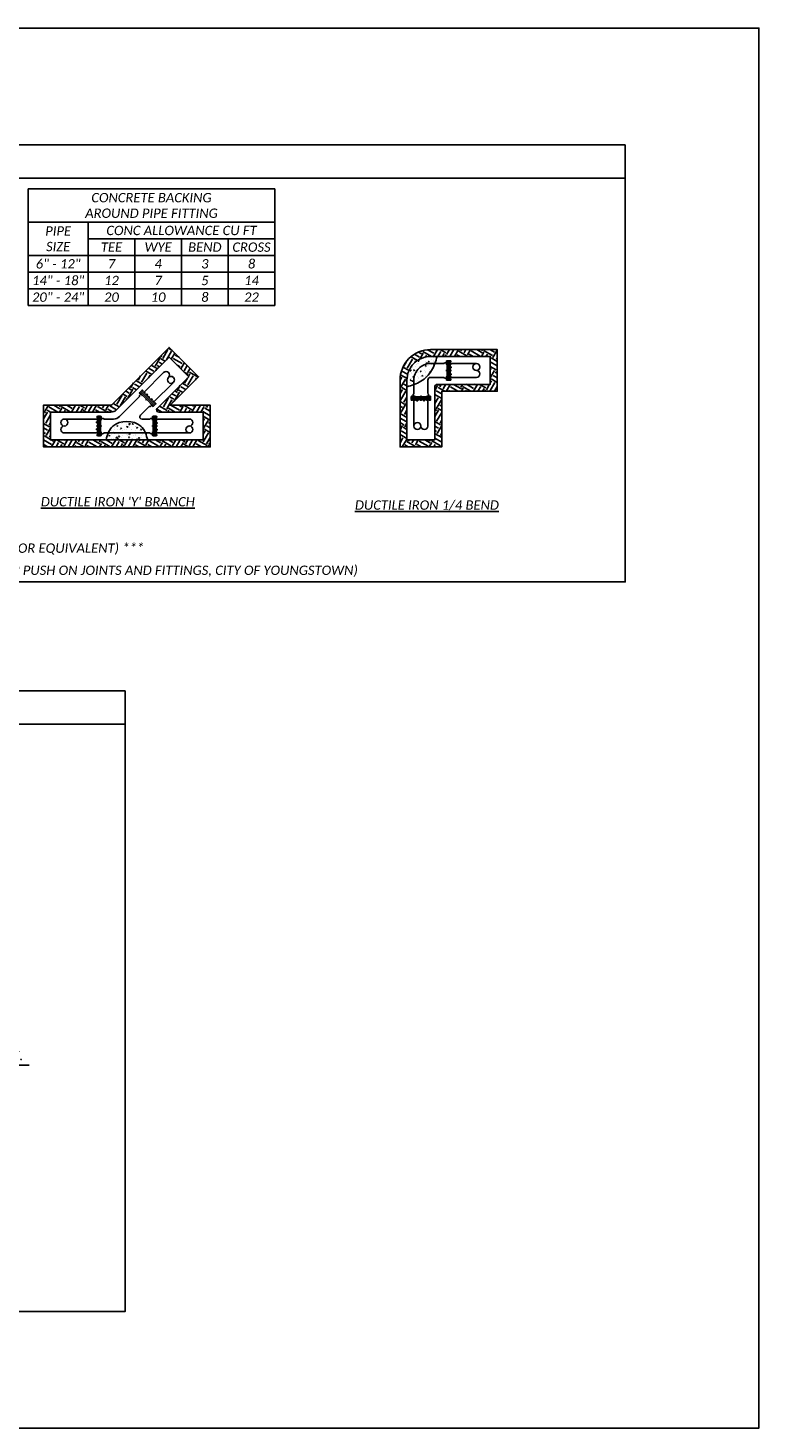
# Model space of a CAD drawing. Header units: feet. Extents: x 100 to 230, y 0 to 21.
# Tile 29 of 31: x 170 to 180, y 0 to 21. Entities that reach past the tile are written whole.
import ezdxf
from ezdxf.enums import TextEntityAlignment as Align

# ---------------------------------------------------------------- set-up
doc = ezdxf.new("R2010")
doc.units = ezdxf.units.FT
doc.header["$MEASUREMENT"] = 0
doc.linetypes.add('DASHED2', pattern=[0.375, 0.25, -0.125])
doc.layers.add('0_View_Frame_Border', color=7, linetype='Continuous', plot=False)
for name, color, linetype in [('PF_P_Text', 7, 'Continuous'), ('SC_Shading1', 253, 'Continuous'), ('SH_Text', 7, 'Continuous')]:
    doc.layers.add(name, color=color, linetype=linetype)
doc.styles.add('Slanted-Normal', font='calibrii.ttf', dxfattribs={"height": 0.14})
doc.dimstyles.new('Dec-0  Slanted', dxfattribs={"dimtxt": 0.14, "dimasz": 0.14, "dimexe": 0.07, "dimexo": 0.07, "dimgap": 0.07, "dimtad": 1, "dimdec": 0, "dimzin": 3, "dimdsep": 46, "dimtxsty": 'Slanted-Normal', "dimblk": 'Dim1', "dimcen": 0, "dimclrd": 95, "dimclre": 95, "dimclrt": 7, "dimaunit": 1, "dimadec": 5, "dimazin": 3, "dimtfac": 1, "dimtdec": 0, "dimtmove": 1, "dimatfit": 0, "dimldrblk": 'Dim1', "dimfxl": 1, "dimtolj": 1, "dimtzin": 0, "dimlwd": -1, "dimlwe": -1, "dimarcsym": 0})

# ---------------------------------------------------------------- blocks, each defined once
blk = doc.blocks.new('*X818')
at = {"color": 0}
for p, q in [((27.298, 9.823), (27.31, 9.837)), ((27.299, 9.875), (27.316, 9.882)), ((27.299, 9.875), (27.299, 9.875)), ((27.299, 9.875), (27.311, 9.867)), ((27.313, 9.821), (27.31, 9.837)), ((27.311, 9.867), (27.314, 9.875)), ((27.314, 9.875), (27.316, 9.882)), ((27.348, 9.849), (27.348, 9.849)), ((27.351, 9.919), (27.351, 9.919)), ((27.39, 9.902), (27.39, 9.902)), ((27.395, 9.858), (27.395, 9.858)), ((27.398, 9.976), (27.398, 9.976)), ((27.398, 9.941), (27.398, 9.941)), ((27.442, 9.995), (27.454, 10.009)), ((27.442, 9.995), (27.457, 9.994)), ((27.45, 9.943), (27.45, 9.943)), ((27.457, 9.994), (27.454, 10.009)), ((27.455, 10.001), (27.455, 10.001)), ((27.481, 9.844), (27.481, 9.844)), ((27.497, 9.944), (27.497, 9.944)), ((27.509, 9.956), (27.527, 9.963)), ((27.509, 9.956), (27.521, 9.947)), ((27.521, 9.947), (27.527, 9.963)), ((27.523, 9.875), (27.523, 9.875)), ((27.526, 9.959), (27.526, 9.959)), ((27.529, 10.042), (27.529, 10.042)), ((27.531, 9.971), (27.531, 9.971)), ((27.544, 9.832), (27.544, 9.832)), ((27.547, 10.057), (27.547, 10.057)), ((27.547, 9.923), (27.547, 9.923)), ((27.584, 9.937), (27.584, 9.937)), ((27.61, 9.931), (27.61, 9.931)), ((27.613, 10.021), (27.613, 10.021)), ((27.615, 9.838), (27.615, 9.838)), ((27.622, 9.979), (27.634, 9.994)), ((27.622, 9.979), (27.636, 9.978)), ((27.636, 9.978), (27.634, 9.994)), ((27.639, 9.845), (27.639, 9.845)), ((27.643, 9.969), (27.643, 9.969)), ((27.649, 9.891), (27.649, 9.891)), ((27.653, 9.975), (27.653, 9.975)), ((27.656, 10.058), (27.656, 10.058)), ((27.658, 9.855), (27.676, 9.862)), ((27.658, 9.855), (27.671, 9.847)), ((27.659, 10.029), (27.678, 10.049)), ((27.659, 10.029), (27.681, 10.025)), ((27.665, 9.965), (27.665, 9.965)), ((27.671, 9.847), (27.676, 9.862)), ((27.676, 10.03), (27.676, 10.03)), ((27.681, 10.025), (27.678, 10.049)), ((27.705, 9.944), (27.705, 9.944)), ((27.717, 9.932), (27.717, 9.932)), ((27.719, 10.037), (27.737, 10.043)), ((27.719, 10.037), (27.732, 10.028)), ((27.732, 10.028), (27.737, 10.043)), ((27.748, 9.832), (27.748, 9.832)), ((27.771, 10.042), (27.771, 10.042)), ((27.778, 9.845), (27.778, 9.845)), ((27.779, 9.91), (27.779, 9.91)), ((27.782, 9.993), (27.782, 9.993)), ((27.789, 9.994), (27.789, 9.994)), ((27.797, 9.866), (27.797, 9.866)), ((27.798, 9.959), (27.798, 9.959)), ((27.801, 9.964), (27.813, 9.978)), ((27.801, 9.964), (27.816, 9.962)), ((27.816, 9.962), (27.813, 9.978)), ((27.851, 9.926), (27.851, 9.926)), ((27.859, 9.874), (27.859, 9.874)), ((27.863, 9.964), (27.863, 9.964)), ((27.868, 9.936), (27.886, 9.943)), ((27.868, 9.936), (27.881, 9.927)), ((27.881, 9.927), (27.886, 9.943)), ((27.905, 9.845), (27.905, 9.845)), ((27.908, 9.928), (27.908, 9.928)), ((27.924, 9.87), (27.924, 9.87)), ((27.262, 9.756), (27.262, 9.756)), ((27.298, 9.823), (27.313, 9.821)), ((27.324, 9.803), (27.324, 9.803)), ((27.341, 9.77), (27.341, 9.77)), ((27.392, 9.775), (27.392, 9.775)), ((27.425, 9.785), (27.445, 9.805)), ((27.425, 9.785), (27.447, 9.782)), ((27.447, 9.782), (27.445, 9.805)), ((27.448, 9.775), (27.466, 9.781)), ((27.448, 9.775), (27.461, 9.766)), ((27.461, 9.766), (27.466, 9.781)), ((27.477, 9.807), (27.489, 9.821)), ((27.477, 9.807), (27.492, 9.806)), ((27.482, 9.824), (27.482, 9.824)), ((27.487, 9.795), (27.487, 9.795)), ((27.492, 9.806), (27.489, 9.821)), ((27.52, 9.792), (27.52, 9.792)), ((27.632, 9.82), (27.632, 9.82)), ((27.646, 9.808), (27.646, 9.808)), ((27.656, 9.791), (27.668, 9.806)), ((27.656, 9.791), (27.671, 9.79)), ((27.671, 9.79), (27.668, 9.806)), ((27.692, 9.765), (27.692, 9.765)), ((27.698, 9.75), (27.711, 9.764)), ((27.713, 9.75), (27.711, 9.764)), ((27.731, 9.767), (27.731, 9.767)), ((27.776, 9.827), (27.776, 9.827)), ((27.794, 9.775), (27.794, 9.775)), ((27.807, 9.755), (27.825, 9.761)), ((27.807, 9.755), (27.814, 9.75)), ((27.821, 9.75), (27.825, 9.761)), ((27.836, 9.776), (27.848, 9.79)), ((27.836, 9.776), (27.85, 9.774)), ((27.838, 9.79), (27.838, 9.79)), ((27.85, 9.774), (27.848, 9.79)), ((27.882, 9.827), (27.882, 9.827)), ((27.888, 9.788), (27.888, 9.788)), ((27.902, 9.761), (27.902, 9.761))]:
    blk.add_line(p, q, dxfattribs=at)
blk = doc.blocks.new('*X819')
at = {"color": 0}
for p, q in [((32.18, 15.871), (32.192, 15.885)), ((32.195, 15.87), (32.192, 15.885)), ((32.206, 15.896), (32.206, 15.896)), ((32.215, 15.957), (32.215, 15.957)), ((32.225, 15.923), (32.225, 15.923)), ((32.241, 15.879), (32.259, 15.886)), ((32.241, 15.879), (32.254, 15.87)), ((32.254, 15.87), (32.259, 15.886)), ((32.281, 15.943), (32.281, 15.943)), ((32.295, 15.985), (32.295, 15.985)), ((32.31, 16.003), (32.31, 16.003)), ((32.313, 16.053), (32.315, 16.052)), ((32.315, 16.052), (32.316, 16.055)), ((32.325, 16.043), (32.337, 16.058)), ((32.325, 16.043), (32.34, 16.042)), ((32.335, 15.913), (32.335, 15.913)), ((32.34, 16.042), (32.337, 16.058)), ((32.338, 15.996), (32.338, 15.996)), ((32.347, 16.041), (32.347, 16.041)), ((32.348, 15.951), (32.348, 15.951)), ((32.37, 15.948), (32.37, 15.948)), ((32.429, 15.979), (32.429, 15.979)), ((32.439, 15.963), (32.439, 15.963)), ((32.451, 15.959), (32.469, 15.966)), ((32.451, 15.959), (32.464, 15.951)), ((32.456, 16.028), (32.456, 16.028)), ((32.461, 15.929), (32.461, 15.929)), ((32.464, 16.012), (32.464, 16.012)), ((32.464, 15.951), (32.469, 15.966)), ((32.466, 15.997), (32.486, 16.018)), ((32.466, 15.997), (32.489, 15.994)), ((32.467, 16.096), (32.467, 16.096)), ((32.478, 16.107), (32.478, 16.107)), ((32.482, 15.946), (32.482, 15.946)), ((32.489, 15.994), (32.486, 16.018)), ((32.502, 15.972), (32.502, 15.972)), ((32.504, 16.028), (32.516, 16.042)), ((32.504, 16.028), (32.519, 16.026)), ((32.505, 16.062), (32.505, 16.062)), ((32.519, 16.026), (32.516, 16.042)), ((32.516, 15.973), (32.516, 15.973)), ((32.53, 15.886), (32.53, 15.886)), ((32.562, 15.974), (32.562, 15.974)), ((32.567, 16.07), (32.567, 16.07)), ((32.591, 15.948), (32.591, 15.948)), ((32.594, 16.031), (32.594, 16.031)), ((32.596, 15.984), (32.596, 15.984)), ((32.597, 16.114), (32.597, 16.114)), ((32.602, 16.053), (32.602, 16.053)), ((32.611, 16.102), (32.611, 16.102)), ((32.15, 15.745), (32.15, 15.745)), ((32.164, 15.661), (32.164, 15.661)), ((32.174, 15.81), (32.174, 15.81)), ((32.18, 15.871), (32.195, 15.87)), ((32.181, 15.698), (32.198, 15.704)), ((32.181, 15.698), (32.193, 15.689)), ((32.193, 15.689), (32.198, 15.704)), ((32.197, 15.73), (32.197, 15.73)), ((32.197, 15.646), (32.197, 15.646)), ((32.2, 15.729), (32.2, 15.729)), ((32.203, 15.812), (32.203, 15.812)), ((32.215, 15.844), (32.215, 15.844)), ((32.215, 15.683), (32.227, 15.697)), ((32.215, 15.683), (32.23, 15.682)), ((32.23, 15.682), (32.227, 15.697)), ((32.233, 15.754), (32.252, 15.774)), ((32.233, 15.754), (32.254, 15.751)), ((32.242, 15.668), (32.242, 15.668)), ((32.246, 15.858), (32.246, 15.858)), ((32.25, 15.697), (32.25, 15.697)), ((32.255, 15.752), (32.252, 15.774)), ((32.254, 15.751), (32.255, 15.75)), ((32.255, 15.75), (32.255, 15.752)), ((32.304, 15.676), (32.304, 15.676)), ((32.307, 15.766), (32.307, 15.766)), ((32.31, 15.686), (32.31, 15.686)), ((32.32, 15.835), (32.32, 15.835)), ((32.325, 15.664), (32.325, 15.664)), ((32.329, 15.747), (32.329, 15.747)), ((32.33, 15.725), (32.33, 15.725)), ((32.332, 15.83), (32.332, 15.83)), ((32.36, 15.855), (32.372, 15.87)), ((32.36, 15.855), (32.374, 15.854)), ((32.37, 15.774), (32.37, 15.774)), ((32.374, 15.854), (32.372, 15.87)), ((32.373, 15.865), (32.373, 15.865)), ((32.379, 15.852), (32.379, 15.852)), ((32.383, 15.691), (32.383, 15.691)), ((32.391, 15.778), (32.408, 15.785)), ((32.391, 15.778), (32.403, 15.77)), ((32.403, 15.77), (32.408, 15.785)), ((32.436, 15.873), (32.436, 15.873)), ((32.455, 15.763), (32.455, 15.763)), ((32.458, 15.846), (32.458, 15.846)), ((32.465, 15.787), (32.465, 15.787)), ((32.466, 15.86), (32.466, 15.86)), ((32.513, 15.847), (32.513, 15.847)), ((32.539, 15.84), (32.551, 15.854)), ((32.539, 15.84), (32.545, 15.839)), ((32.552, 15.849), (32.551, 15.854)), ((32.147, 15.603), (32.147, 15.603))]:
    blk.add_line(p, q, dxfattribs=at)
blk = doc.blocks.new('Dim1')
h = blk.add_hatch(color=4)
h.dxf.hatch_style = 1
h.paths.add_polyline_path([(0, 0), (-1, -0.2), (-1, 0.2)])
at = {"color": 4}
blk.add_lwpolyline([(0, 0), (-1, -0.2), (-1, 0.2), (0, 0)], dxfattribs=at)
blk = doc.blocks.new('*D872')
at = {"layer": 'Defpoints', "color": 0, "transparency": 16777216}
for p in [(164.246, 5.44), (163.61, 4.256), (164.246, 4.23)]:
    blk.add_point(p, dxfattribs=at)
at = {"layer": 'PF_P_Text', "color": 95, "linetype": 'Continuous', "transparency": 16777216}
for p, q in [((163.61, 4.326), (163.61, 5.51)), ((164.246, 4.3), (164.246, 5.51)), ((163.47, 5.44), (163.33, 5.44)), ((163.61, 5.44), (164.246, 5.44)), ((164.386, 5.44), (169.553, 5.44))]:
    blk.add_line(p, q, dxfattribs=at)
at = {"layer": 'PF_P_Text', "color": 95, "transparency": 16777216, "xscale": 0.14, "yscale": 0.14, "zscale": 0.14}
blk.add_blockref('Dim1', (163.61, 5.44), dxfattribs=at)
at = {"layer": 'PF_P_Text', "color": 95, "transparency": 16777216, "xscale": 0.14, "yscale": 0.14, "zscale": 0.14, "rotation": 180}
blk.add_blockref('Dim1', (164.246, 5.44), dxfattribs=at)
at = {"layer": 'PF_P_Text', "color": 7, "transparency": 16777216, "insert": (164.596, 5.936), "char_height": 0.14, "attachment_point": 4, "style": 'Slanted-Normal'}
blk.add_mtext('\\A1;MIN. RESTRAINED JOINT LENGTH REQUIRED\\PFOR THE GIVEN PIPE SIZE, DEPTH, MATERIAL,\\PSOIL CONDITION, ETC., USE 1.5:1 SAFETY\\PFACTOR & 150 PSI TEST PRESSURE. TYPICAL EACH SIDE.', dxfattribs=at)

msp = doc.modelspace()

# ---------------------------------------------------------------- hatches: boundary and pattern name
at = {"layer": 'SC_Shading1'}
h = msp.add_hatch(dxfattribs=at)
h.set_pattern_fill('EARTH', color=256, scale=0.625, angle=60, style=0)
h.set_pattern_definition([(60, (152.94398, 13.25902), (-0.0571915, 0.2134415), [0.15625, -0.15625]), (60, (152.89324, 13.28831), (-0.0571915, 0.2134415), [0.15625, -0.15625]), (60, (152.8425, 13.31761), (-0.0571915, 0.2134415), [0.15625, -0.15625]), (150, (152.83535, 13.34429), (-0.2134415, -0.0571915), [0.15625, -0.15625]), (150, (152.86464, 13.39503), (-0.2134415, -0.0571915), [0.15625, -0.15625]), (150, (152.89394, 13.44578), (-0.2134415, -0.0571915), [0.15625, -0.15625])])
edge = h.paths.add_edge_path()
edge.add_line((169.769, 15.342), (170.776, 15.342))
edge.add_arc((170.776, 15.363), 0.0208, 270, 315)
edge.add_line((170.791, 15.348), (171.653, 16.21))
edge.add_line((171.653, 16.21), (172.094, 15.768))
edge.add_line((172.094, 15.768), (171.669, 15.342))
edge.add_line((171.669, 15.342), (172.269, 15.342))
edge.add_line((172.269, 15.342), (172.269, 14.717))
edge.add_line((172.269, 14.717), (169.769, 14.717))
edge.add_line((169.769, 14.717), (169.769, 15.342))
edge = h.paths.add_edge_path(flags=16)
edge.add_line((169.873, 15.238), (170.776, 15.238))
edge.add_arc((170.776, 15.363), 0.125, 270, 315)
edge.add_line((170.865, 15.275), (171.653, 16.063))
edge.add_line((171.653, 16.063), (171.947, 15.768))
edge.add_line((171.947, 15.768), (171.474, 15.295))
edge.add_arc((171.498, 15.272), 0.0333, 135, 270)
edge.add_line((171.498, 15.238), (172.164, 15.238))
edge.add_line((172.164, 15.238), (172.164, 14.822))
edge.add_line((172.164, 14.822), (169.873, 14.822))
edge.add_line((169.873, 14.822), (169.873, 15.238))
h = msp.add_hatch(dxfattribs=at)
h.set_pattern_fill('EARTH', color=256, scale=0.625, angle=60, style=0)
h.set_pattern_definition([(60, (162.93572, 13.25037), (-0.0571915, 0.2134415), [0.15625, -0.15625]), (60, (162.88498, 13.27967), (-0.0571915, 0.2134415), [0.15625, -0.15625]), (60, (162.83423, 13.30896), (-0.0571915, 0.2134415), [0.15625, -0.15625]), (150, (162.82708, 13.33564), (-0.2134415, -0.0571915), [0.15625, -0.15625]), (150, (162.85638, 13.38639), (-0.2134415, -0.0571915), [0.15625, -0.15625]), (150, (162.88568, 13.43713), (-0.2134415, -0.0571915), [0.15625, -0.15625])])
edge = h.paths.add_edge_path()
edge.add_line((175.116, 15.717), (175.116, 14.717))
edge.add_line((175.116, 14.717), (175.741, 14.717))
edge.add_line((175.741, 14.717), (175.741, 15.551))
edge.add_line((175.741, 15.551), (176.574, 15.551))
edge.add_line((176.574, 15.551), (176.574, 16.176))
edge.add_line((176.574, 16.176), (175.574, 16.176))
edge.add_arc((175.574, 15.717), 0.458, 90, 180)
edge = h.paths.add_edge_path(flags=16)
edge.add_line((175.22, 15.717), (175.22, 14.822))
edge.add_line((175.22, 14.822), (175.637, 14.822))
edge.add_line((175.637, 14.822), (175.637, 15.613))
edge.add_arc((175.679, 15.613), 0.0417, 90, 180, ccw=False)
edge.add_line((175.679, 15.655), (176.47, 15.655))
edge.add_line((176.47, 15.655), (176.47, 16.072))
edge.add_line((176.47, 16.072), (175.574, 16.072))
edge.add_arc((175.574, 15.717), 0.354, 90, 180)

# ---------------------------------------------------------------- linework, layer by layer
at = {"layer": '0_View_Frame_Border'}
msp.add_lwpolyline([(150, 21), (180.5, 21), (180.5, 0), (150, 0)], close=True, dxfattribs=at)
at = {"layer": 'SH_Text'}
for p, q in [((152.005, 18.75), (178.495, 18.75)), ((169.538, 18.588), (169.538, 16.838)), ((173.238, 18.588), (169.538, 18.588)), ((173.238, 18.588), (173.238, 16.838)), ((173.238, 18.088), (169.538, 18.088)), ((170.438, 18.088), (170.438, 16.838)), ((173.238, 17.838), (170.438, 17.838)), ((171.138, 17.838), (171.138, 16.838)), ((171.838, 17.838), (171.838, 16.838)), ((172.538, 17.838), (172.538, 16.838)), ((173.238, 17.588), (169.538, 17.588)), ((173.238, 17.338), (169.538, 17.338)), ((173.238, 17.088), (169.538, 17.088)), ((173.238, 16.838), (169.538, 16.838)), ((175.639, 15.967), (175.772, 15.967)), ((175.776, 15.969), (175.783, 15.976)), ((175.787, 15.978), (175.822, 15.978)), ((175.824, 15.999), (175.815, 15.999)), ((175.845, 16.009), (175.845, 15.717)), ((175.866, 15.999), (175.876, 15.999)), ((175.866, 15.967), (176.262, 15.967)), ((171.272, 15.535), (171.57, 15.833)), ((175.574, 15.759), (175.772, 15.759)), ((175.783, 15.75), (175.776, 15.757)), ((175.815, 15.871), (175.824, 15.871)), ((175.815, 15.855), (175.815, 15.871)), ((175.824, 15.863), (175.815, 15.863)), ((175.824, 15.855), (175.815, 15.855)), ((175.866, 15.919), (175.883, 15.919)), ((175.866, 15.903), (175.883, 15.903)), ((175.866, 15.863), (175.876, 15.863)), ((175.866, 15.815), (175.883, 15.815)), ((175.866, 15.8), (175.883, 15.8)), ((175.866, 15.759), (176.262, 15.759)), ((175.883, 15.903), (175.883, 15.919)), ((175.883, 15.8), (175.883, 15.815)), ((171.228, 15.55), (171.434, 15.343)), ((171.25, 15.557), (171.257, 15.564)), ((171.419, 15.388), (171.717, 15.685)), ((175.324, 15.653), (175.324, 15.52)), ((175.533, 15.717), (175.533, 15.52)), ((175.822, 15.749), (175.787, 15.749)), ((175.824, 15.728), (175.815, 15.728)), ((175.866, 15.728), (175.876, 15.728)), ((170.908, 15.171), (171.205, 15.468)), ((171.207, 15.482), (171.207, 15.473)), ((171.234, 15.511), (171.209, 15.487)), ((171.221, 15.528), (171.214, 15.521)), ((171.249, 15.499), (171.242, 15.493)), ((171.278, 15.529), (171.285, 15.536)), ((171.304, 15.431), (171.311, 15.437)), ((171.315, 15.42), (171.304, 15.431)), ((171.306, 15.501), (171.318, 15.512)), ((171.316, 15.432), (171.31, 15.425)), ((171.322, 15.426), (171.315, 15.42)), ((171.317, 15.49), (171.329, 15.501)), ((171.329, 15.501), (171.318, 15.512)), ((171.346, 15.461), (171.353, 15.468)), ((171.371, 15.325), (171.396, 15.349)), ((171.384, 15.364), (171.377, 15.357)), ((171.38, 15.427), (171.391, 15.439)), ((171.402, 15.428), (171.391, 15.439)), ((171.391, 15.416), (171.402, 15.428)), ((171.412, 15.336), (171.405, 15.33)), ((171.414, 15.394), (171.42, 15.4)), ((171.441, 15.366), (171.448, 15.372)), ((175.574, 15.447), (175.283, 15.447)), ((175.293, 15.467), (175.293, 15.477)), ((175.293, 15.426), (175.293, 15.416)), ((175.314, 15.469), (175.314, 15.504)), ((175.316, 15.509), (175.323, 15.516)), ((175.324, 15.426), (175.324, 15.03)), ((175.365, 15.426), (175.365, 15.409)), ((175.365, 15.409), (175.381, 15.409)), ((175.381, 15.426), (175.381, 15.409)), ((175.421, 15.477), (175.436, 15.477)), ((175.421, 15.467), (175.421, 15.477)), ((175.429, 15.467), (175.429, 15.477)), ((175.429, 15.426), (175.429, 15.416)), ((175.436, 15.477), (175.436, 15.467)), ((175.469, 15.426), (175.469, 15.409)), ((175.469, 15.409), (175.484, 15.409)), ((175.484, 15.426), (175.484, 15.409)), ((175.533, 15.426), (175.533, 15.03)), ((175.535, 15.515), (175.541, 15.508)), ((175.543, 15.504), (175.543, 15.469)), ((175.564, 15.467), (175.564, 15.477)), ((175.564, 15.426), (175.564, 15.416)), ((170.581, 15.134), (170.081, 15.134)), ((170.581, 15.165), (170.572, 15.165)), ((170.581, 15.126), (170.572, 15.126)), ((170.602, 14.884), (170.602, 15.176)), ((170.623, 15.165), (170.632, 15.165)), ((170.623, 15.126), (170.632, 15.126)), ((170.625, 15.144), (170.66, 15.144)), ((170.664, 15.143), (170.671, 15.136)), ((170.675, 15.134), (170.819, 15.134)), ((171.223, 15.191), (171.353, 15.321)), ((171.246, 15.134), (171.362, 15.134)), ((171.357, 15.323), (171.367, 15.323)), ((171.366, 15.136), (171.373, 15.143)), ((171.377, 15.144), (171.412, 15.144)), ((171.414, 15.165), (171.405, 15.165)), ((171.414, 15.126), (171.405, 15.126)), ((171.435, 15.176), (171.435, 14.884)), ((171.456, 15.165), (171.466, 15.165)), ((171.456, 15.134), (171.956, 15.134)), ((171.456, 15.126), (171.466, 15.126)), ((170.581, 14.926), (170.081, 14.926)), ((170.565, 15.093), (170.565, 15.078)), ((170.581, 15.093), (170.565, 15.093)), ((170.581, 15.078), (170.565, 15.078)), ((170.565, 14.99), (170.565, 14.974)), ((170.581, 14.99), (170.565, 14.99)), ((170.581, 14.974), (170.565, 14.974)), ((170.581, 15.03), (170.572, 15.03)), ((170.581, 14.934), (170.572, 14.934)), ((170.623, 15.038), (170.632, 15.038)), ((170.623, 15.03), (170.632, 15.03)), ((170.632, 15.022), (170.623, 15.022)), ((170.623, 14.934), (170.632, 14.934)), ((170.66, 14.915), (170.625, 14.915)), ((170.632, 15.038), (170.632, 15.022)), ((170.671, 14.924), (170.664, 14.917)), ((170.741, 14.926), (170.675, 14.926)), ((171.362, 14.926), (171.296, 14.926)), ((171.373, 14.917), (171.366, 14.924)), ((171.412, 14.915), (171.377, 14.915)), ((171.405, 15.022), (171.405, 15.038)), ((171.405, 15.038), (171.414, 15.038)), ((171.414, 15.03), (171.405, 15.03)), ((171.414, 15.022), (171.405, 15.022)), ((171.414, 14.934), (171.405, 14.934)), ((171.456, 15.085), (171.473, 15.085)), ((171.456, 15.07), (171.473, 15.07)), ((171.456, 15.03), (171.466, 15.03)), ((171.456, 14.982), (171.473, 14.982)), ((171.456, 14.967), (171.473, 14.967)), ((171.456, 14.934), (171.466, 14.934)), ((171.456, 14.926), (171.956, 14.926)), ((171.473, 15.07), (171.473, 15.085)), ((171.473, 14.967), (171.473, 14.982)), ((170.581, 14.894), (170.572, 14.894)), ((170.623, 14.894), (170.632, 14.894)), ((171.414, 14.895), (171.405, 14.895)), ((171.456, 14.895), (171.466, 14.895)), ((159.505, 10.559), (170.995, 10.559))]:
    msp.add_line(p, q, dxfattribs=at)
at = {"layer": 'SH_Text', "linetype": 'DASHED2', "ltscale": 10}
for p, q in [((175.824, 15.959), (175.815, 15.959)), ((175.824, 15.767), (175.815, 15.767)), ((175.866, 15.959), (175.876, 15.959)), ((175.866, 15.767), (175.876, 15.767)), ((175.333, 15.467), (175.333, 15.477)), ((175.333, 15.426), (175.333, 15.416)), ((175.524, 15.467), (175.524, 15.477)), ((175.524, 15.426), (175.524, 15.416))]:
    msp.add_line(p, q, dxfattribs=at)
at = {"layer": 'SH_Text', "ltscale": 0.5}
msp.add_line((170.741, 14.926), (171.296, 14.926), dxfattribs=at)
at = {"layer": 'SH_Text', "color": 0}
for points in [[(178.495, 19.25), (152.005, 19.25), (152.005, 12.691), (178.495, 12.691)], [(175.866, 16.009), (175.866, 15.717), (175.824, 15.717), (175.824, 16.009)], [(175.872, 15.915), (175.87, 15.911), (175.872, 15.908), (175.876, 15.908), (175.878, 15.911), (175.876, 15.915)], [(175.872, 15.811), (175.87, 15.808), (175.872, 15.804), (175.876, 15.804), (175.878, 15.808), (175.876, 15.811)], [(171.243, 15.564), (171.449, 15.358), (171.419, 15.329), (171.213, 15.535)], [(171.314, 15.502), (171.315, 15.498), (171.319, 15.497), (171.322, 15.5), (171.321, 15.504), (171.317, 15.505)], [(171.387, 15.429), (171.388, 15.425), (171.392, 15.424), (171.395, 15.427), (171.394, 15.431), (171.39, 15.432)], [(175.574, 15.426), (175.283, 15.426), (175.283, 15.467), (175.574, 15.467)], [(175.377, 15.42), (175.373, 15.422), (175.369, 15.42), (175.369, 15.415), (175.373, 15.413), (175.377, 15.415)], [(175.48, 15.42), (175.477, 15.422), (175.473, 15.42), (175.473, 15.415), (175.477, 15.413), (175.48, 15.415)], [(170.581, 14.884), (170.581, 15.176), (170.623, 15.176), (170.623, 14.884)], [(171.456, 15.176), (171.456, 14.884), (171.414, 14.884), (171.414, 15.176)], [(170.575, 15.082), (170.577, 15.085), (170.575, 15.089), (170.571, 15.089), (170.569, 15.085), (170.571, 15.082)], [(170.575, 14.978), (170.577, 14.982), (170.575, 14.986), (170.571, 14.986), (170.569, 14.982), (170.571, 14.978)], [(171.462, 15.081), (171.46, 15.078), (171.462, 15.074), (171.466, 15.074), (171.468, 15.078), (171.466, 15.081)], [(171.462, 14.978), (171.46, 14.974), (171.462, 14.971), (171.466, 14.971), (171.468, 14.974), (171.466, 14.978)], [(170.995, 11.059), (159.505, 11.059), (159.505, 1.75), (170.995, 1.75)]]:
    msp.add_lwpolyline(points, close=True, dxfattribs=at)
for points in [[(169.769, 15.342), (170.776, 15.342, 0.198912), (170.791, 15.348), (171.653, 16.21), (172.094, 15.768), (171.669, 15.342), (172.269, 15.342), (172.269, 14.717), (169.769, 14.717)], [(175.116, 15.717), (175.116, 14.717), (175.741, 14.717), (175.741, 15.551), (176.574, 15.551), (176.574, 16.176), (175.574, 16.176, 0.414214)], [(169.873, 15.238), (170.776, 15.238, 0.198912), (170.865, 15.275), (171.653, 16.063), (171.947, 15.768), (171.474, 15.295, 0.668179), (171.498, 15.238), (172.164, 15.238), (172.164, 14.822), (169.873, 14.822)], [(175.22, 15.717), (175.22, 14.822), (175.637, 14.822), (175.637, 15.613, -0.414214), (175.679, 15.655), (176.47, 15.655), (176.47, 16.072), (175.574, 16.072, 0.414214)]]:
    msp.add_lwpolyline(points, format="xyb", close=True, dxfattribs=at)
at = {"layer": 'SH_Text', "color": 0, "ltscale": 0.5, "flags": 128}
msp.add_lwpolyline([(175.324, 15.653), (175.324, 15.715), (175.324, 15.717, -0.414214), (175.574, 15.967), (175.639, 15.967)], format="xyb", dxfattribs=at)
at = {"layer": 'SH_Text', "color": 0}
for points in [[(175.824, 15.991), (175.815, 15.991), (175.815, 16.006), (175.824, 16.006)], [(175.824, 15.951), (175.815, 15.951), (175.815, 15.967), (175.824, 15.967)], [(175.866, 16.006), (175.876, 16.006), (175.876, 15.991), (175.866, 15.991)], [(175.866, 15.967), (175.876, 15.967), (175.876, 15.951), (175.866, 15.951)], [(175.824, 15.76), (175.815, 15.76), (175.815, 15.775), (175.824, 15.775)], [(175.866, 15.871), (175.876, 15.871), (175.876, 15.855), (175.866, 15.855)], [(175.866, 15.775), (175.876, 15.775), (175.876, 15.76), (175.866, 15.76)], [(171.245, 15.562), (171.251, 15.569), (171.262, 15.558), (171.256, 15.552)], [(171.273, 15.534), (171.279, 15.541), (171.29, 15.53), (171.284, 15.523)], [(175.824, 15.72), (175.815, 15.72), (175.815, 15.736), (175.824, 15.736)], [(175.866, 15.736), (175.876, 15.736), (175.876, 15.72), (175.866, 15.72)], [(171.226, 15.522), (171.219, 15.515), (171.208, 15.526), (171.215, 15.533)], [(171.254, 15.494), (171.247, 15.487), (171.236, 15.498), (171.243, 15.505)], [(171.34, 15.467), (171.347, 15.473), (171.358, 15.462), (171.351, 15.456)], [(171.39, 15.359), (171.383, 15.352), (171.372, 15.363), (171.379, 15.37)], [(171.417, 15.331), (171.411, 15.324), (171.4, 15.335), (171.406, 15.342)], [(171.408, 15.399), (171.415, 15.406), (171.426, 15.395), (171.419, 15.388)], [(171.436, 15.371), (171.443, 15.378), (171.454, 15.367), (171.447, 15.36)], [(175.286, 15.467), (175.286, 15.477), (175.301, 15.477), (175.301, 15.467)], [(175.301, 15.426), (175.301, 15.416), (175.286, 15.416), (175.286, 15.426)], [(175.325, 15.467), (175.325, 15.477), (175.341, 15.477), (175.341, 15.467)], [(175.341, 15.426), (175.341, 15.416), (175.325, 15.416), (175.325, 15.426)], [(175.436, 15.426), (175.436, 15.416), (175.421, 15.416), (175.421, 15.426)], [(175.517, 15.467), (175.517, 15.477), (175.532, 15.477), (175.532, 15.467)], [(175.532, 15.426), (175.532, 15.416), (175.517, 15.416), (175.517, 15.426)], [(175.556, 15.467), (175.556, 15.477), (175.572, 15.477), (175.572, 15.467)], [(175.572, 15.426), (175.572, 15.416), (175.556, 15.416), (175.556, 15.426)], [(170.581, 15.157), (170.572, 15.157), (170.572, 15.173), (170.581, 15.173)], [(170.581, 15.118), (170.572, 15.118), (170.572, 15.133), (170.581, 15.133)], [(170.623, 15.173), (170.632, 15.173), (170.632, 15.157), (170.623, 15.157)], [(170.623, 15.133), (170.632, 15.133), (170.632, 15.118), (170.623, 15.118)], [(171.414, 15.158), (171.405, 15.158), (171.405, 15.173), (171.414, 15.173)], [(171.414, 15.118), (171.405, 15.118), (171.405, 15.133), (171.414, 15.133)], [(171.456, 15.173), (171.466, 15.173), (171.466, 15.158), (171.456, 15.158)], [(171.456, 15.133), (171.466, 15.133), (171.466, 15.118), (171.456, 15.118)], [(170.581, 15.022), (170.572, 15.022), (170.572, 15.038), (170.581, 15.038)], [(170.581, 14.926), (170.572, 14.926), (170.572, 14.942), (170.581, 14.942)], [(170.623, 14.942), (170.632, 14.942), (170.632, 14.926), (170.623, 14.926)], [(171.414, 14.926), (171.405, 14.926), (171.405, 14.942), (171.414, 14.942)], [(171.456, 15.038), (171.466, 15.038), (171.466, 15.022), (171.456, 15.022)], [(171.456, 14.942), (171.466, 14.942), (171.466, 14.926), (171.456, 14.926)], [(170.581, 14.887), (170.572, 14.887), (170.572, 14.902), (170.581, 14.902)], [(170.623, 14.902), (170.632, 14.902), (170.632, 14.887), (170.623, 14.887)], [(171.414, 14.887), (171.405, 14.887), (171.405, 14.902), (171.414, 14.902)], [(171.456, 14.902), (171.466, 14.902), (171.466, 14.887), (171.456, 14.887)]]:
    msp.add_lwpolyline(points, dxfattribs=at)
for centre in [(176.262, 15.915), (171.68, 15.722), (170.081, 15.082), (171.956, 14.978), (175.376, 15.03)]:
    msp.add_circle(centre, 0.0521, dxfattribs=at)
for centre, radius, start, end in [((175.772, 15.974), 0.00625, 270, 315), ((175.787, 15.972), 0.00625, 90, 135), ((175.822, 15.98), 0.00208, 270, 0), ((175.822, 15.98), 0.00208, 270, 0), ((175.822, 15.98), 0.00208, 270, 0), ((171.607, 15.796), 0.0521, 315, 135), ((175.574, 15.717), 0.0417, 90, 180), ((175.772, 15.753), 0.00625, 45, 90), ((175.787, 15.755), 0.00625, 225, 270), ((176.262, 15.811), 0.0521, 270, 90), ((175.822, 15.747), 0.00208, 0, 90), ((175.822, 15.747), 0.00208, 0, 90), ((175.822, 15.747), 0.00208, 0, 90), ((171.201, 15.473), 0.00625, 315, 0), ((171.214, 15.482), 0.00625, 135, 180), ((171.232, 15.513), 0.00208, 315, 45), ((171.397, 15.348), 0.00208, 45, 135), ((171.397, 15.348), 0.00208, 45, 135), ((171.397, 15.348), 0.00208, 45, 135), ((171.397, 15.348), 0.00208, 45, 135), ((175.312, 15.469), 0.00208, 270, 0), ((175.312, 15.469), 0.00208, 270, 0), ((175.312, 15.469), 0.00208, 270, 0), ((175.312, 15.469), 0.00208, 270, 0), ((175.32, 15.504), 0.00625, 135, 180), ((175.318, 15.52), 0.00625, 315, 0), ((175.539, 15.52), 0.00625, 180, 225), ((175.537, 15.504), 0.00625, 0, 45), ((175.545, 15.469), 0.00208, 180, 270), ((175.545, 15.469), 0.00208, 180, 270), ((175.545, 15.469), 0.00208, 180, 270), ((175.545, 15.469), 0.00208, 180, 270), ((170.625, 15.147), 0.00208, 180, 270), ((170.625, 15.147), 0.00208, 180, 270), ((170.625, 15.147), 0.00208, 180, 270), ((170.625, 15.147), 0.00208, 180, 270), ((170.66, 15.138), 0.00625, 45, 90), ((170.675, 15.14), 0.00625, 225, 270), ((170.819, 15.259), 0.125, 270, 315), ((171.246, 15.167), 0.0333, 135, 270), ((171.357, 15.317), 0.00625, 90, 135), ((171.362, 15.14), 0.00625, 270, 315), ((171.367, 15.329), 0.00625, 270, 315), ((171.377, 15.138), 0.00625, 90, 135), ((171.412, 15.147), 0.00208, 270, 0), ((171.956, 15.082), 0.0521, 270, 90), ((170.081, 14.978), 0.0521, 90, 270), ((170.625, 14.913), 0.00208, 90, 180), ((170.66, 14.922), 0.00625, 270, 315), ((170.675, 14.919), 0.00625, 90, 135), ((171.362, 14.919), 0.00625, 45, 90), ((171.377, 14.922), 0.00625, 225, 270), ((171.412, 14.913), 0.00208, 0, 90), ((171.412, 14.913), 0.00208, 0, 90), ((171.412, 14.913), 0.00208, 0, 90), ((171.412, 14.913), 0.00208, 0, 90), ((175.481, 15.03), 0.0521, 180, 0)]:
    msp.add_arc(centre, radius, start, end, dxfattribs=at)
for points, knots in [([(175.639, 15.967), (175.625, 15.931), (175.579, 15.827), (175.465, 15.713), (175.361, 15.666), (175.324, 15.653)], [0.1307313, 0.1307313, 0.1307313, 0.1307313, 0.2692582, 0.5428332, 0.6813601, 0.6813601, 0.6813601, 0.6813601]), ([(170.706, 14.822), (170.729, 14.9), (170.795, 15.12), (171.189, 15.12), (171.28, 14.966), (171.296, 14.926)], [0, 0, 0, 0, 0.2795085, 0.7795085, 0.9328976, 0.9328976, 0.9328976, 0.9328976])]:
    msp.add_open_spline(points, degree=3, knots=knots, dxfattribs=at)
for points in [[(175.673, 16.072), (175.662, 16.036), (175.652, 16.001), (175.639, 15.967)], [(175.324, 15.653), (175.29, 15.64), (175.255, 15.629), (175.22, 15.619)], [(171.296, 14.926), (171.31, 14.893), (171.321, 14.857), (171.331, 14.822)]]:
    msp.add_open_spline(points, degree=3, dxfattribs=at)

# ---------------------------------------------------------------- block references
at = {"layer": 'SC_Shading1', "color": 0, "xscale": 0.8333333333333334, "yscale": 0.8333333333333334, "zscale": 0.8333333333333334}
for name, p in [('*X819', (148.449, 2.634)), ('*X818', (147.998, 6.697))]:
    msp.add_blockref(name, p, dxfattribs=at)

# ---------------------------------------------------------------- texts
at = {"layer": 'PF_P_Text', "style": 'Slanted-Normal'}
for s, p in [('CONC ALLOWANCE CU FT', (171.838, 17.963)), ('TEE', (170.788, 17.713)), ('WYE', (171.488, 17.713)), ('BEND', (172.188, 17.713)), ('CROSS', (172.888, 17.713)), ('6" - 12"', (169.988, 17.463)), ('7', (170.788, 17.463)), ('4', (171.488, 17.463)), ('3', (172.188, 17.463)), ('8', (172.888, 17.463)), ('14" - 18"', (169.988, 17.213)), ('12', (170.788, 17.213)), ('7', (171.488, 17.213)), ('5', (172.188, 17.213)), ('14', (172.888, 17.213)), ('20" - 24"', (169.988, 16.963)), ('20', (170.788, 16.963)), ('10', (171.488, 16.963)), ('8', (172.188, 16.963)), ('22', (172.888, 16.963))]:
    msp.add_text(s, height=0.14, dxfattribs=at).set_placement(p, align=Align.MIDDLE_CENTER)
at = {"layer": 'PF_P_Text', "char_height": 0.14, "attachment_point": 5, "style": 'Slanted-Normal'}
for s, insert, width in [('CONCRETE BACKING AROUND PIPE FITTING', (171.388, 18.338), 2.17458), ('PIPE SIZE', (169.988, 17.838), 0.39663), ("{\\LDUCTILE IRON 'Y' BRANCH}", (170.883, 13.893), 2.77933), ('\\A1;{\\LDUCTILE IRON 1/4\\H1x; BEND}', (175.519, 13.839), 2.71137)]:
    msp.add_mtext(s, dxfattribs=dict(at, insert=insert, width=width))
at = {"layer": 'PF_P_Text', "insert": (166.566, 13.017), "char_height": 0.14, "width": 16.13303, "attachment_point": 5, "line_spacing_factor": 1.421599, "style": 'Slanted-Normal'}
msp.add_mtext('*** NOTE:  ALL FITTINGS & VALVES MUST HAVE RETAINER GLANDS  (IE:  MEG-A-LUG OR EQUIVALENT) *** \\PFOR CONCRETE QUANTITY SEE TABLE - A (INCLUDED IN UNIT PRICE BID FOR ITEM SPECIAL - 8" WATER MAIN DIP CLASS 52 PUSH ON JOINTS AND FITTINGS, CITY OF YOUNGSTOWN)', dxfattribs=at)

# ---------------------------------------------------------------- dimensions: what is measured, and where the dimension line sits
at = {"layer": 'PF_P_Text', "color": 0}
dim = msp.add_linear_dim(base=(164.246, 5.44), p1=(163.61, 4.256), p2=(164.246, 4.23), text='MIN. RESTRAINED JOINT LENGTH REQUIRED\\PFOR THE GIVEN PIPE SIZE, DEPTH, MATERIAL,\\PSOIL CONDITION, ETC., USE 1.5:1 SAFETY\\PFACTOR & 150 PSI TEST PRESSURE. TYPICAL EACH SIDE.', dimstyle='Dec-0  Slanted', override={"dimpost": "'"}, dxfattribs=at)
dim.commit()
dim.dimension.update_dxf_attribs({"geometry": '*D872', "text_midpoint": (167.04, 5.936)})

doc.saveas('drawing.dxf')
